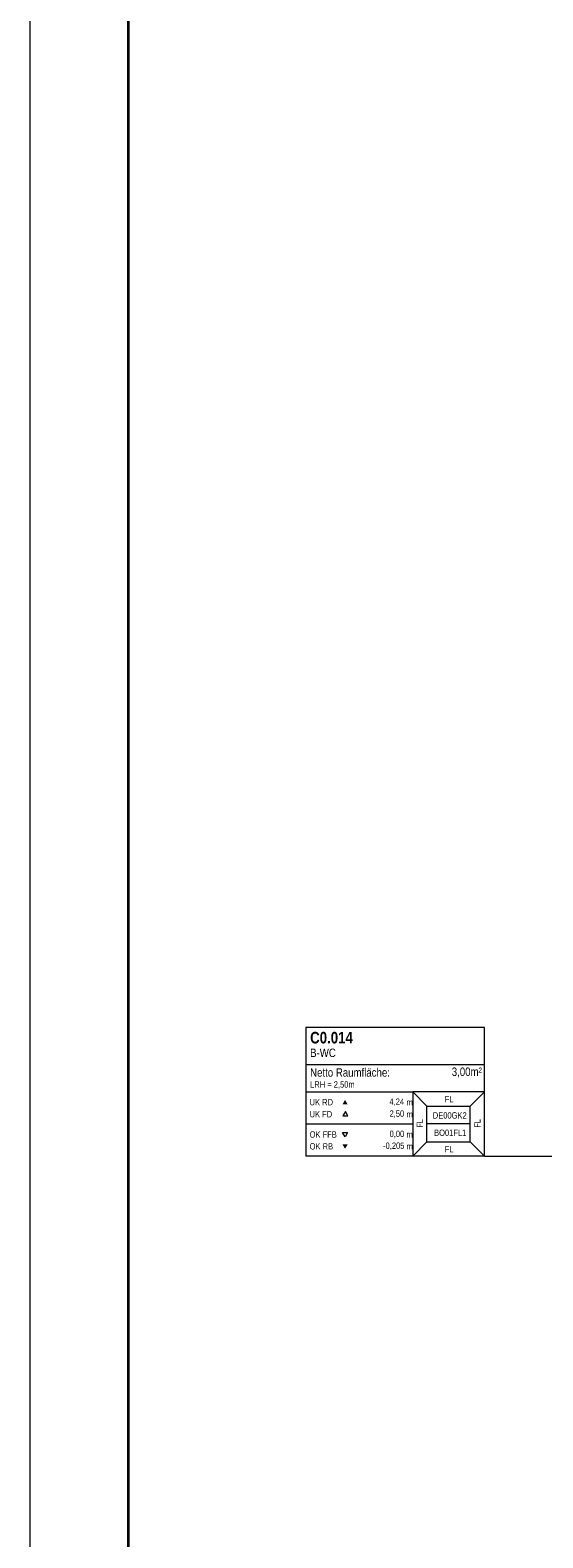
# Model space of a CAD drawing. Extents: x -500 to 300, y 62 to 1162.
# Tile 35 of 90: x -500 to -395, y 573 to 879. Entities that reach past the tile are written whole.
import ezdxf

# ---------------------------------------------------------------- set-up
doc = ezdxf.new("R2010")
doc.units = 0
doc.layers.get('0').update_dxf_attribs({"lineweight": 13})
doc.layers.add('70 -75 Raumstempel- 1 Raumstempel', color=7, linetype='Continuous', lineweight=25, true_color=0xff6600)
doc.layers.add('70 -75 Raumstempel-2 Verweislinie', color=7, linetype='Continuous', lineweight=9, true_color=0xff6600)
doc.layers.add('iwb_Plankopf Rahmen', color=7, linetype='Continuous', lineweight=35)
doc.styles.get("Standard").update_dxf_attribs({"font": 'ARIALN.TTF'})

# ---------------------------------------------------------------- blocks, each defined once
blk = doc.blocks.new('Referenz-A06G93KB8I')
at = {"layer": '70 -75 Raumstempel- 1 Raumstempel', "color": 0, "lineweight": -2}
for p, q in [((-443.56, 676.49), (-443.56, 650.35)), ((-407.24, 676.49), (-443.56, 676.49)), ((-407.24, 650.35), (-407.24, 676.49)), ((-407.24, 668.9), (-443.56, 668.9)), ((-443.56, 663.42), (-421.84, 663.42)), ((-418.95, 660.53), (-421.84, 663.42)), ((-407.24, 663.42), (-421.84, 663.42)), ((-421.84, 663.42), (-421.84, 650.35)), ((-410.12, 660.53), (-407.24, 663.42)), ((-435.53, 659.46), (-436.05, 658.56)), ((-435, 658.56), (-435.53, 659.46)), ((-418.95, 653.25), (-418.95, 660.53)), ((-418.95, 660.53), (-410.12, 660.53)), ((-410.12, 653.25), (-410.12, 660.53)), ((-443.56, 656.89), (-421.84, 656.89)), ((-436.05, 658.56), (-435, 658.56)), ((-410.12, 656.89), (-418.95, 656.89)), ((-435.6, 654.28), (-436.12, 655.19)), ((-436.12, 655.19), (-435.07, 655.19)), ((-435.07, 655.19), (-435.6, 654.28)), ((-418.95, 653.25), (-421.84, 650.35)), ((-418.95, 653.25), (-410.12, 653.25)), ((-410.12, 653.25), (-407.24, 650.35)), ((-407.24, 650.35), (-443.56, 650.35))]:
    blk.add_line(p, q, dxfattribs=at)
for points in [[(-435.07, 660.88), (-435.6, 661.78), (-436.12, 660.88)], [(-435.07, 652.75), (-435.6, 651.84), (-436.12, 652.75)]]:
    blk.add_solid(points, dxfattribs=at)
at = {"layer": '70 -75 Raumstempel-2 Verweislinie', "color": 0, "linetype": 'Continuous', "lineweight": -2, "ltscale": 0.13}
blk.add_line((-407.24, 650.35), (-139.46, 650.35), dxfattribs=at)
at = {"layer": '70 -75 Raumstempel- 1 Raumstempel', "color": 0, "linetype": 'Continuous', "lineweight": -2, "ltscale": 0.13, "attachment_point": 1}
for s, insert, char_height, rotation in [('{\\fArial Narrow|b1|i0;C0.014}', (-442.7, 675.62), 2.3536, 0), ('{\\fArial Narrow;B-WC}', (-442.7, 672.22), 1.7117, 0), ('{\\fArial Narrow;Netto Raumfläche:}', (-442.7, 668.22), 1.7117, 0), ('{\\fArial Narrow;3,00m²}', (-413.89, 668.37), 1.7117, 0), ('{\\fArial Narrow;LRH = 2,50m}', (-442.7, 665.57), 1.2838, 0), ('{\\fArial Narrow;FL}', (-415.31, 662.59), 1.2838, 0), ('{\\fArial Narrow;UK RD}', (-442.8, 661.96), 1.2838, 0), ('{\\fArial Narrow;UK FD}', (-442.8, 659.52), 1.2838, 0), ('{\\fArial Narrow;4,24}', (-426.57, 662.07), 1.2838, 0), ('{\\fArial Narrow;2,50}', (-426.55, 659.64), 1.2838, 0), ('{\\fArial Narrow;m}', (-423.08, 661.95), 1.2838, 0), ('{\\fArial Narrow;m}', (-423.08, 659.51), 1.2838, 0), ('{\\fArial Narrow;DE00GK2}', (-417.75, 659.28), 1.2838, 0), ('{\\fArial Narrow;FL}', (-421.04, 656.12), 1.2838, 90), ('{\\fArial Narrow;FL}', (-409.33, 656.12), 1.2838, 90), ('{\\fArial Narrow;OK FFB}', (-442.8, 655.4), 1.2838, 0), ('{\\fArial Narrow;OK RB}', (-442.8, 652.99), 1.2838, 0), ('{\\fArial Narrow;-0,205}', (-427.86, 653.12), 1.2838, 0), ('{\\fArial Narrow;0,00}', (-426.54, 655.53), 1.2838, 0), ('{\\fArial Narrow;m}', (-423.08, 655.4), 1.2838, 0), ('{\\fArial Narrow;BO01FL1}', (-417.49, 655.75), 1.2838, 0), ('{\\fArial Narrow;m}', (-423.08, 652.99), 1.2838, 0), ('{\\fArial Narrow;FL}', (-415.31, 652.42), 1.2838, 0)]:
    blk.add_mtext(s, dxfattribs=dict(at, insert=insert, char_height=char_height, rotation=rotation))

msp = doc.modelspace()

# ---------------------------------------------------------------- linework, layer by layer
at = {"layer": 'iwb_Plankopf Rahmen', "color": 8, "lineweight": 13, "ltscale": 0.13, "true_color": 0x808080}
msp.add_lwpolyline([(300.35, 62.43), (-499.65, 62.43), (-499.65, 1162.43), (300.35, 1162.43), (300.35, 62.43)], close=True, dxfattribs=at)
at = {"layer": 'iwb_Plankopf Rahmen', "ltscale": 0.35}
msp.add_lwpolyline([(-479.65, 67.43), (-479.65, 1157.43), (295.35, 1157.43), (295.35, 67.43), (-479.65, 67.43)], close=True, dxfattribs=at)

# ---------------------------------------------------------------- block references
at = {"color": 8, "lineweight": 13, "ltscale": 0.13, "true_color": 0x808080}
msp.add_blockref('Referenz-A06G93KB8I', (0, 0), dxfattribs=at)

doc.saveas('drawing.dxf')
